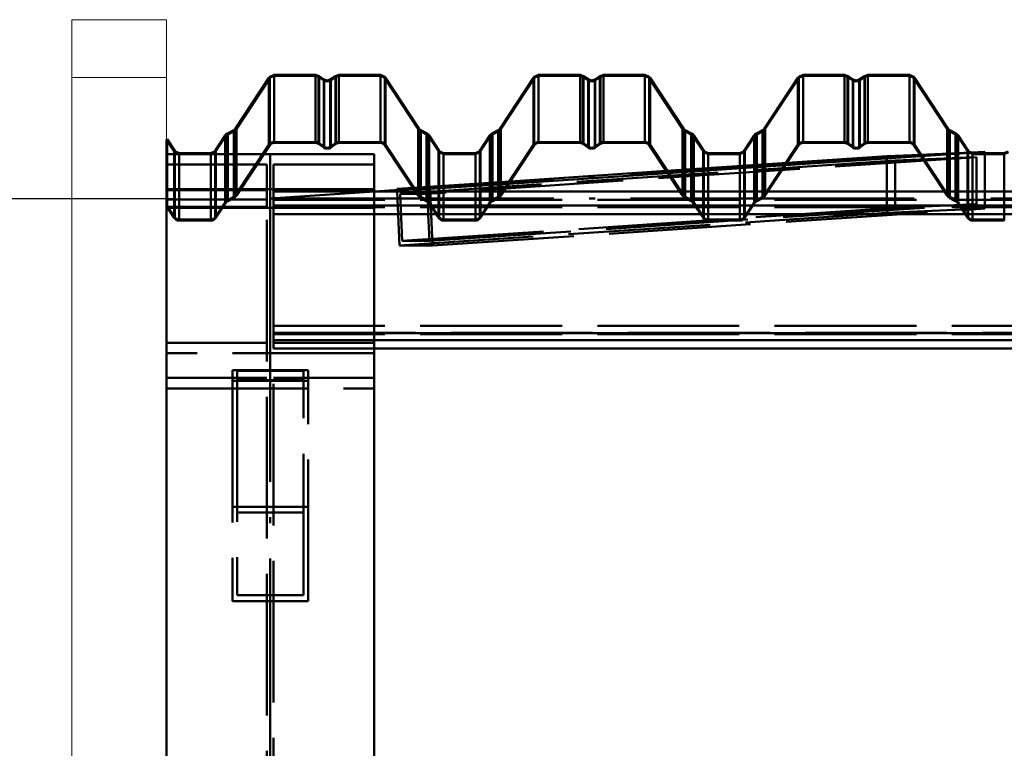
# Paper-space layout 'Layout1' of a CAD drawing. Extents: x -2 to 1033, y -36 to 596.
# Tile 75 of 256: x 48 to 69, y 493 to 508. Entities that reach past the tile are written whole.
import ezdxf

# ---------------------------------------------------------------- set-up
doc = ezdxf.new("R2010")
doc.units = 0
doc.linetypes.add('ACAD_ISO02W100', pattern=[15, 12, -3])
doc.linetypes.add('ACAD_ISO04W100', pattern=[30.5, 24, -3, 0.5, -3])
for name, color, linetype, lineweight in [('SS_KOTY-VYSKOVA', 140, 'CONTINUOUS', 25), ('SS_PODKLADY_PANELY', 9, 'CONTINUOUS', 13), ('SS_SLOUPY KRAJNÍ', 143, 'CONTINUOUS', 50), ('SS_VAZNICE', 123, 'CONTINUOUS', 50), ('SS_ZTUŽENÍ STĚNY', 203, 'CONTINUOUS', 50), ('SS_ZTUŽENÍ STŘECHA', 211, 'CONTINUOUS', 50)]:
    doc.layers.add(name, color=color, linetype=linetype, lineweight=lineweight)
doc.layers.add('SS_PLECHY', color=7, linetype='CONTINUOUS', lineweight=50, true_color=0xb47846)

psp = doc.layouts.get("Layout1")

# ---------------------------------------------------------------- linework, layer by layer
at = {"layer": 'SS_KOTY-VYSKOVA'}
psp.add_line((40.483, 504.385), (51, 504.385), dxfattribs=at)
at = {"layer": 'SS_PLECHY', "color": 5, "linetype": 'Continuous', "ltscale": 0.25}
for p, q in [((52.9714, 506.9449), (52.2647, 505.8694)), ((52.988, 506.9653), (52.9714, 506.9449)), ((52.9714, 505.5231), (52.9714, 506.9449)), ((53.0799, 507.0036), (52.988, 506.9653)), ((53.9579, 507.0036), (53.0799, 507.0036)), ((53.0799, 505.5812), (53.0799, 507.0036)), ((54.0319, 506.9804), (53.9579, 507.0036)), ((53.9579, 505.5812), (53.9579, 507.0036)), ((54.1427, 506.9033), (54.0319, 506.9804)), ((54.0319, 505.5582), (54.0319, 506.9804)), ((54.2053, 506.8836), (54.1427, 506.9033)), ((54.1427, 505.4818), (54.1427, 506.9033)), ((54.268, 506.9033), (54.2053, 506.8836)), ((54.3788, 506.9804), (54.268, 506.9033)), ((54.268, 505.4818), (54.268, 506.9033)), ((54.4528, 507.0036), (54.3788, 506.9804)), ((54.3788, 505.5582), (54.3788, 506.9804)), ((55.3308, 507.0036), (54.4528, 507.0036)), ((54.4528, 505.5812), (54.4528, 507.0036)), ((55.4227, 506.9653), (55.3308, 507.0036)), ((55.3308, 505.5812), (55.3308, 507.0036)), ((55.4393, 506.9449), (55.4227, 506.9653)), ((56.146, 505.8694), (55.4393, 506.9449)), ((55.4393, 505.5231), (55.4393, 506.9449)), ((58.5694, 506.9449), (57.8627, 505.8694)), ((58.586, 506.9653), (58.5694, 506.9449)), ((58.5694, 505.5231), (58.5694, 506.9449)), ((58.6779, 507.0036), (58.586, 506.9653)), ((59.5559, 507.0036), (58.6779, 507.0036)), ((58.6779, 505.5812), (58.6779, 507.0036)), ((59.6299, 506.9804), (59.5559, 507.0036)), ((59.5559, 505.5812), (59.5559, 507.0036)), ((59.7407, 506.9033), (59.6299, 506.9804)), ((59.6299, 505.5582), (59.6299, 506.9804)), ((59.8033, 506.8836), (59.7407, 506.9033)), ((59.7407, 505.4818), (59.7407, 506.9033)), ((59.866, 506.9033), (59.8033, 506.8836)), ((59.9768, 506.9804), (59.866, 506.9033)), ((59.866, 505.4818), (59.866, 506.9033)), ((60.0508, 507.0036), (59.9768, 506.9804)), ((59.9768, 505.5582), (59.9768, 506.9804)), ((60.9288, 507.0036), (60.0508, 507.0036)), ((60.0508, 505.5812), (60.0508, 507.0036)), ((61.0207, 506.9653), (60.9288, 507.0036)), ((60.9288, 505.5812), (60.9288, 507.0036)), ((61.0373, 506.9449), (61.0207, 506.9653)), ((61.744, 505.8694), (61.0373, 506.9449)), ((61.0373, 505.5231), (61.0373, 506.9449)), ((64.1674, 506.9449), (63.4607, 505.8694)), ((64.184, 506.9653), (64.1674, 506.9449)), ((64.1674, 505.5231), (64.1674, 506.9449)), ((64.2759, 507.0036), (64.184, 506.9653)), ((65.1539, 507.0036), (64.2759, 507.0036)), ((64.2759, 505.5812), (64.2759, 507.0036)), ((65.2279, 506.9804), (65.1539, 507.0036)), ((65.1539, 505.5812), (65.1539, 507.0036)), ((65.3387, 506.9033), (65.2279, 506.9804)), ((65.2279, 505.5582), (65.2279, 506.9804)), ((65.4013, 506.8836), (65.3387, 506.9033)), ((65.3387, 505.4818), (65.3387, 506.9033)), ((65.464, 506.9033), (65.4013, 506.8836)), ((65.5748, 506.9804), (65.464, 506.9033)), ((65.464, 505.4818), (65.464, 506.9033)), ((65.6488, 507.0036), (65.5748, 506.9804)), ((65.5748, 505.5582), (65.5748, 506.9804)), ((66.5268, 507.0036), (65.6488, 507.0036)), ((65.6488, 505.5812), (65.6488, 507.0036)), ((66.6187, 506.9653), (66.5268, 507.0036)), ((66.5268, 505.5812), (66.5268, 507.0036)), ((66.6353, 506.9449), (66.6187, 506.9653)), ((67.342, 505.8694), (66.6353, 506.9449)), ((66.6353, 505.5231), (66.6353, 506.9449)), ((52.225, 505.8329), (52.0923, 505.7613)), ((52.2506, 505.8521), (52.225, 505.8329)), ((52.225, 504.4208), (52.225, 505.8329)), ((52.2647, 505.8694), (52.2506, 505.8521)), ((52.2647, 504.457), (52.2647, 505.8694)), ((56.16, 505.8521), (56.146, 505.8694)), ((56.146, 504.457), (56.146, 505.8694)), ((56.1857, 505.8329), (56.16, 505.8521)), ((56.3184, 505.7613), (56.1857, 505.8329)), ((56.1857, 504.4208), (56.1857, 505.8329)), ((57.823, 505.8329), (57.6903, 505.7613)), ((57.8486, 505.8521), (57.823, 505.8329)), ((57.823, 504.4208), (57.823, 505.8329)), ((57.8627, 505.8694), (57.8486, 505.8521)), ((57.8627, 504.457), (57.8627, 505.8694)), ((61.758, 505.8521), (61.744, 505.8694)), ((61.744, 504.457), (61.744, 505.8694)), ((61.7837, 505.8329), (61.758, 505.8521)), ((61.9164, 505.7613), (61.7837, 505.8329)), ((61.7837, 504.4208), (61.7837, 505.8329)), ((63.421, 505.8329), (63.2883, 505.7613)), ((63.4466, 505.8521), (63.421, 505.8329)), ((63.421, 504.4208), (63.421, 505.8329)), ((63.4607, 505.8694), (63.4466, 505.8521)), ((63.4607, 504.457), (63.4607, 505.8694)), ((67.356, 505.8521), (67.342, 505.8694)), ((67.342, 504.457), (67.342, 505.8694)), ((67.3817, 505.8329), (67.356, 505.8521)), ((67.5144, 505.7613), (67.3817, 505.8329)), ((67.3817, 504.4208), (67.3817, 505.8329)), ((50.8167, 505.6431), (50.8022, 505.6335)), ((50.9791, 505.3959), (50.8167, 505.6431)), ((50.8167, 504.2327), (50.8167, 505.6431)), ((52.0453, 505.7182), (51.8336, 505.3959)), ((52.0619, 505.7386), (52.0453, 505.7182)), ((52.0453, 504.3071), (52.0453, 505.7182)), ((52.0923, 505.7613), (52.0619, 505.7386)), ((52.0923, 504.3498), (52.0923, 505.7613)), ((53.0799, 505.5812), (53.9579, 505.5812)), ((54.4528, 505.5812), (55.3308, 505.5812)), ((56.3488, 505.7386), (56.3184, 505.7613)), ((56.3184, 504.3498), (56.3184, 505.7613)), ((56.3654, 505.7182), (56.3488, 505.7386)), ((56.5771, 505.3959), (56.3654, 505.7182)), ((56.3654, 504.3071), (56.3654, 505.7182)), ((57.6433, 505.7182), (57.4316, 505.3959)), ((57.6599, 505.7386), (57.6433, 505.7182)), ((57.6433, 504.3071), (57.6433, 505.7182)), ((57.6903, 505.7613), (57.6599, 505.7386)), ((57.6903, 504.3498), (57.6903, 505.7613)), ((58.6779, 505.5812), (59.5559, 505.5812)), ((60.0508, 505.5812), (60.9288, 505.5812)), ((61.9468, 505.7386), (61.9164, 505.7613)), ((61.9164, 504.3498), (61.9164, 505.7613)), ((61.9634, 505.7182), (61.9468, 505.7386)), ((62.1751, 505.3959), (61.9634, 505.7182)), ((61.9634, 504.3071), (61.9634, 505.7182)), ((63.2413, 505.7182), (63.0296, 505.3959)), ((63.2579, 505.7386), (63.2413, 505.7182)), ((63.2413, 504.3071), (63.2413, 505.7182)), ((63.2883, 505.7613), (63.2579, 505.7386)), ((63.2883, 504.3498), (63.2883, 505.7613)), ((64.2759, 505.5812), (65.1539, 505.5812)), ((65.6488, 505.5812), (66.5268, 505.5812)), ((67.5448, 505.7386), (67.5144, 505.7613)), ((67.5144, 504.3498), (67.5144, 505.7613)), ((67.5614, 505.7182), (67.5448, 505.7386)), ((67.7731, 505.3959), (67.5614, 505.7182)), ((67.5614, 504.3071), (67.5614, 505.7182)), ((50.9931, 505.3787), (50.9791, 505.3959)), ((50.9791, 503.9877), (50.9791, 505.3959)), ((51.0709, 505.3463), (50.9931, 505.3787)), ((51.8195, 505.3787), (51.7418, 505.3463)), ((51.8336, 505.3959), (51.8195, 505.3787)), ((51.8336, 503.9877), (51.8336, 505.3959)), ((52.2647, 504.457), (52.9714, 505.5231)), ((52.2814, 504.446), (52.9881, 505.5121)), ((53.0799, 505.5613), (53.9579, 505.5613)), ((54.0205, 505.5418), (54.1313, 505.4654)), ((54.0319, 505.5582), (54.1427, 505.4818)), ((54.268, 505.4818), (54.3788, 505.5582)), ((54.2794, 505.4654), (54.3902, 505.5418)), ((54.4528, 505.5613), (55.3308, 505.5613)), ((55.4226, 505.5121), (56.1293, 504.446)), ((55.4393, 505.5231), (56.146, 504.457)), ((56.5911, 505.3787), (56.5771, 505.3959)), ((56.5771, 503.9877), (56.5771, 505.3959)), ((56.6689, 505.3463), (56.5911, 505.3787)), ((57.4175, 505.3787), (57.3398, 505.3463)), ((57.4316, 505.3959), (57.4175, 505.3787)), ((57.4316, 503.9877), (57.4316, 505.3959)), ((57.8627, 504.457), (58.5694, 505.5231)), ((57.8794, 504.446), (58.5861, 505.5121)), ((58.6779, 505.5613), (59.5559, 505.5613)), ((59.6185, 505.5418), (59.7293, 505.4654)), ((59.6299, 505.5582), (59.7407, 505.4818)), ((59.866, 505.4818), (59.9768, 505.5582)), ((59.8774, 505.4654), (59.9882, 505.5418)), ((60.0508, 505.5613), (60.9288, 505.5613)), ((61.0206, 505.5121), (61.7273, 504.446)), ((61.0373, 505.5231), (61.744, 504.457)), ((62.1891, 505.3787), (62.1751, 505.3959)), ((62.1751, 503.9877), (62.1751, 505.3959)), ((62.2669, 505.3463), (62.1891, 505.3787)), ((63.0155, 505.3787), (62.9378, 505.3463)), ((63.0296, 505.3959), (63.0155, 505.3787)), ((63.0296, 503.9877), (63.0296, 505.3959)), ((63.4607, 504.457), (64.1674, 505.5231)), ((63.4774, 504.446), (64.1841, 505.5121)), ((64.2759, 505.5613), (65.1539, 505.5613)), ((65.2165, 505.5418), (65.3273, 505.4654)), ((65.2279, 505.5582), (65.3387, 505.4818)), ((65.464, 505.4818), (65.5748, 505.5582)), ((65.4754, 505.4654), (65.5862, 505.5418)), ((65.6488, 505.5613), (66.5268, 505.5613)), ((66.6186, 505.5121), (67.3253, 504.446)), ((66.6353, 505.5231), (67.342, 504.457)), ((67.7871, 505.3787), (67.7731, 505.3959)), ((67.7731, 503.9877), (67.7731, 505.3959)), ((67.8334, 505.3594), (67.7871, 505.3787)), ((68.6135, 505.3787), (68.5358, 505.3463)), ((51.7418, 505.3463), (51.0709, 505.3463)), ((51.0709, 503.9385), (51.0709, 505.3463)), ((51.7418, 503.9385), (51.7418, 505.3463)), ((57.3398, 505.3463), (56.6689, 505.3463)), ((56.6689, 503.9385), (56.6689, 505.3463)), ((62.9378, 505.3463), (62.2669, 505.3463)), ((62.2669, 503.9385), (62.2669, 505.3463)), ((62.9378, 503.9385), (62.9378, 505.3463)), ((67.8649, 503.9385), (67.8649, 505.3463)), ((68.5358, 505.3463), (68.1229, 505.3463)), ((68.5358, 503.9385), (68.5358, 505.3463)), ((52.0923, 504.3498), (52.225, 504.4208)), ((52.1017, 504.3323), (52.2344, 504.4033)), ((56.1763, 504.4033), (56.309, 504.3323)), ((56.1857, 504.4208), (56.3184, 504.3498)), ((57.6903, 504.3498), (57.823, 504.4208)), ((57.6997, 504.3323), (57.8324, 504.4033)), ((61.7743, 504.4033), (61.907, 504.3323)), ((61.7837, 504.4208), (61.9164, 504.3498)), ((63.2883, 504.3498), (63.421, 504.4208)), ((63.2977, 504.3323), (63.4304, 504.4033)), ((67.3723, 504.4033), (67.505, 504.3323)), ((67.3817, 504.4208), (67.5144, 504.3498)), ((50.8, 504.2217), (50.8167, 504.2327)), ((50.8, 504.2217), (50.9624, 503.9767)), ((50.8167, 504.2327), (50.9791, 503.9877)), ((51.8336, 503.9877), (52.0453, 504.3071)), ((51.8503, 503.9767), (52.062, 504.2961)), ((56.3487, 504.2961), (56.5604, 503.9767)), ((56.3654, 504.3071), (56.5771, 503.9877)), ((57.4316, 503.9877), (57.6433, 504.3071)), ((57.4483, 503.9767), (57.66, 504.2961)), ((61.9467, 504.2961), (62.1584, 503.9767)), ((61.9634, 504.3071), (62.1751, 503.9877)), ((63.0296, 503.9877), (63.2413, 504.3071)), ((63.0463, 503.9767), (63.258, 504.2961)), ((67.5447, 504.2961), (67.7564, 503.9767)), ((67.5614, 504.3071), (67.7731, 503.9877)), ((51.0709, 503.9385), (51.7418, 503.9385)), ((51.0709, 503.9186), (51.7418, 503.9186)), ((56.6689, 503.9385), (57.3398, 503.9385)), ((56.6689, 503.9186), (57.3398, 503.9186)), ((62.2669, 503.9385), (62.9378, 503.9385)), ((62.2669, 503.9186), (62.9378, 503.9186)), ((67.8649, 503.9385), (68.5358, 503.9385)), ((67.8649, 503.9186), (68.5358, 503.9186))]:
    psp.add_line(p, q, dxfattribs=at)
at = {"layer": 'SS_PLECHY', "color": 5, "linetype": 'ACAD_ISO02W100', "ltscale": 0.25}
for p, q in [((52.9881, 506.9339), (52.2814, 505.8583)), ((53.0021, 506.9511), (52.9881, 506.9339)), ((52.9881, 506.9339), (52.9881, 505.5121)), ((53.0799, 506.9835), (53.0021, 506.9511)), ((53.9579, 506.9835), (53.0799, 506.9835)), ((54.0205, 506.9638), (53.9579, 506.9835)), ((54.1313, 506.8867), (54.0205, 506.9638)), ((54.0205, 506.9638), (54.0205, 505.5418)), ((54.2053, 506.8635), (54.1313, 506.8867)), ((54.1313, 506.8867), (54.1313, 505.4654)), ((54.2794, 506.8867), (54.2053, 506.8635)), ((54.3902, 506.9638), (54.2794, 506.8867)), ((54.2794, 506.8867), (54.2794, 505.4654)), ((54.4528, 506.9835), (54.3902, 506.9638)), ((54.3902, 506.9638), (54.3902, 505.5418)), ((55.3308, 506.9835), (54.4528, 506.9835)), ((55.4085, 506.9511), (55.3308, 506.9835)), ((55.4226, 506.9339), (55.4085, 506.9511)), ((56.1293, 505.8583), (55.4226, 506.9339)), ((55.4226, 506.9339), (55.4226, 505.5121)), ((58.5861, 506.9339), (57.8794, 505.8583)), ((58.6001, 506.9511), (58.5861, 506.9339)), ((58.5861, 506.9339), (58.5861, 505.5121)), ((58.6779, 506.9835), (58.6001, 506.9511)), ((59.5559, 506.9835), (58.6779, 506.9835)), ((59.6185, 506.9638), (59.5559, 506.9835)), ((59.7293, 506.8867), (59.6185, 506.9638)), ((59.6185, 506.9638), (59.6185, 505.5418)), ((59.8033, 506.8635), (59.7293, 506.8867)), ((59.7293, 506.8867), (59.7293, 505.4654)), ((59.8774, 506.8867), (59.8033, 506.8635)), ((59.9882, 506.9638), (59.8774, 506.8867)), ((59.8774, 506.8867), (59.8774, 505.4654)), ((60.0508, 506.9835), (59.9882, 506.9638)), ((59.9882, 506.9638), (59.9882, 505.5418)), ((60.9288, 506.9835), (60.0508, 506.9835)), ((61.0065, 506.9511), (60.9288, 506.9835)), ((61.0206, 506.9339), (61.0065, 506.9511)), ((61.7273, 505.8583), (61.0206, 506.9339)), ((61.0206, 506.9339), (61.0206, 505.5121)), ((64.1841, 506.9339), (63.4774, 505.8583)), ((64.1981, 506.9511), (64.1841, 506.9339)), ((64.1841, 506.9339), (64.1841, 505.5121)), ((64.2759, 506.9835), (64.1981, 506.9511)), ((65.1539, 506.9835), (64.2759, 506.9835)), ((65.2165, 506.9638), (65.1539, 506.9835)), ((65.3273, 506.8867), (65.2165, 506.9638)), ((65.2165, 506.9638), (65.2165, 505.5418)), ((65.4013, 506.8635), (65.3273, 506.8867)), ((65.3273, 506.8867), (65.3273, 505.4654)), ((65.4754, 506.8867), (65.4013, 506.8635)), ((65.5862, 506.9638), (65.4754, 506.8867)), ((65.4754, 506.8867), (65.4754, 505.4654)), ((65.6488, 506.9835), (65.5862, 506.9638)), ((65.5862, 506.9638), (65.5862, 505.5418)), ((66.5268, 506.9835), (65.6488, 506.9835)), ((66.6045, 506.9511), (66.5268, 506.9835)), ((66.6186, 506.9339), (66.6045, 506.9511)), ((67.3253, 505.8583), (66.6186, 506.9339)), ((66.6186, 506.9339), (66.6186, 505.5121)), ((52.2344, 505.8152), (52.1017, 505.7436)), ((52.2648, 505.8379), (52.2344, 505.8152)), ((52.2344, 505.8152), (52.2344, 504.4033)), ((52.2814, 505.8583), (52.2648, 505.8379)), ((52.2814, 505.8583), (52.2814, 504.446)), ((56.1459, 505.8379), (56.1293, 505.8583)), ((56.1293, 505.8583), (56.1293, 504.446)), ((56.1763, 505.8152), (56.1459, 505.8379)), ((56.309, 505.7436), (56.1763, 505.8152)), ((56.1763, 505.8152), (56.1763, 504.4033)), ((57.8324, 505.8152), (57.6997, 505.7436)), ((57.8628, 505.8379), (57.8324, 505.8152)), ((57.8324, 505.8152), (57.8324, 504.4033)), ((57.8794, 505.8583), (57.8628, 505.8379)), ((57.8794, 505.8583), (57.8794, 504.446)), ((61.7439, 505.8379), (61.7273, 505.8583)), ((61.7273, 505.8583), (61.7273, 504.446)), ((61.7743, 505.8152), (61.7439, 505.8379)), ((61.907, 505.7436), (61.7743, 505.8152)), ((61.7743, 505.8152), (61.7743, 504.4033)), ((63.4304, 505.8152), (63.2977, 505.7436)), ((63.4608, 505.8379), (63.4304, 505.8152)), ((63.4304, 505.8152), (63.4304, 504.4033)), ((63.4774, 505.8583), (63.4608, 505.8379)), ((63.4774, 505.8583), (63.4774, 504.446)), ((67.3419, 505.8379), (67.3253, 505.8583)), ((67.3253, 505.8583), (67.3253, 504.446)), ((67.3723, 505.8152), (67.3419, 505.8379)), ((67.505, 505.7436), (67.3723, 505.8152)), ((67.3723, 505.8152), (67.3723, 504.4033)), ((50.8022, 505.6335), (50.8, 505.632)), ((50.9624, 505.3849), (50.8, 505.632)), ((50.8, 504.2217), (50.8, 505.632)), ((52.062, 505.7071), (51.8503, 505.3849)), ((52.076, 505.7244), (52.062, 505.7071)), ((52.062, 505.7071), (52.062, 504.2961)), ((52.1017, 505.7436), (52.076, 505.7244)), ((52.1017, 505.7436), (52.1017, 504.3323)), ((53.0799, 505.5613), (53.0799, 505.5812)), ((53.9579, 505.5613), (53.9579, 505.5812)), ((54.4528, 505.5613), (54.4528, 505.5812)), ((55.3308, 505.5613), (55.3308, 505.5812)), ((56.3346, 505.7244), (56.309, 505.7436)), ((56.309, 505.7436), (56.309, 504.3323)), ((56.3487, 505.7071), (56.3346, 505.7244)), ((56.5604, 505.3849), (56.3487, 505.7071)), ((56.3487, 505.7071), (56.3487, 504.2961)), ((57.66, 505.7071), (57.4483, 505.3849)), ((57.674, 505.7244), (57.66, 505.7071)), ((57.66, 505.7071), (57.66, 504.2961)), ((57.6997, 505.7436), (57.674, 505.7244)), ((57.6997, 505.7436), (57.6997, 504.3323)), ((58.6779, 505.5613), (58.6779, 505.5812)), ((59.5559, 505.5613), (59.5559, 505.5812)), ((60.0508, 505.5613), (60.0508, 505.5812)), ((60.9288, 505.5613), (60.9288, 505.5812)), ((61.9326, 505.7244), (61.907, 505.7436)), ((61.907, 505.7436), (61.907, 504.3323)), ((61.9467, 505.7071), (61.9326, 505.7244)), ((62.1584, 505.3849), (61.9467, 505.7071)), ((61.9467, 505.7071), (61.9467, 504.2961)), ((63.258, 505.7071), (63.0463, 505.3849)), ((63.272, 505.7244), (63.258, 505.7071)), ((63.258, 505.7071), (63.258, 504.2961)), ((63.2977, 505.7436), (63.272, 505.7244)), ((63.2977, 505.7436), (63.2977, 504.3323)), ((64.2759, 505.5613), (64.2759, 505.5812)), ((65.1539, 505.5613), (65.1539, 505.5812)), ((65.6488, 505.5613), (65.6488, 505.5812)), ((66.5268, 505.5613), (66.5268, 505.5812)), ((67.5306, 505.7244), (67.505, 505.7436)), ((67.505, 505.7436), (67.505, 504.3323)), ((67.5447, 505.7071), (67.5306, 505.7244)), ((67.7564, 505.3849), (67.5447, 505.7071)), ((67.5447, 505.7071), (67.5447, 504.2961)), ((50.979, 505.3645), (50.9624, 505.3849)), ((50.9624, 505.3849), (50.9624, 503.9767)), ((51.8503, 505.3849), (51.8337, 505.3645)), ((51.8503, 505.3849), (51.8503, 503.9767)), ((56.577, 505.3645), (56.5604, 505.3849)), ((56.5604, 505.3849), (56.5604, 503.9767)), ((57.4483, 505.3849), (57.4317, 505.3645)), ((57.4483, 505.3849), (57.4483, 503.9767)), ((62.175, 505.3645), (62.1584, 505.3849)), ((62.1584, 505.3849), (62.1584, 503.9767)), ((63.0463, 505.3849), (63.0297, 505.3645)), ((63.0463, 505.3849), (63.0463, 503.9767)), ((67.773, 505.3645), (67.7564, 505.3849)), ((67.7564, 505.3849), (67.7564, 503.9767)), ((51.0709, 505.3262), (50.979, 505.3645)), ((51.8337, 505.3645), (51.7418, 505.3262)), ((56.6689, 505.3262), (56.577, 505.3645)), ((57.3398, 505.3262), (56.6689, 505.3262)), ((57.4317, 505.3645), (57.3398, 505.3262)), ((57.3398, 503.9186), (57.3398, 505.3463)), ((62.2669, 505.3262), (62.175, 505.3645)), ((62.9378, 505.3262), (62.2669, 505.3262)), ((63.0297, 505.3645), (62.9378, 505.3262)), ((67.8649, 505.3262), (67.773, 505.3645)), ((67.8649, 505.3463), (67.8334, 505.3594)), ((68.1229, 505.3463), (67.8649, 505.3463)), ((68.5358, 505.3262), (67.8649, 505.3262)), ((68.6277, 505.3645), (68.5358, 505.3262)), ((51.0709, 503.9186), (51.0709, 503.9385)), ((51.7418, 503.9186), (51.7418, 503.9385)), ((56.6689, 503.9186), (56.6689, 503.9385)), ((62.2669, 503.9186), (62.2669, 503.9385)), ((62.9378, 503.9186), (62.9378, 503.9385)), ((67.8649, 503.9186), (67.8649, 503.9385)), ((68.5358, 503.9186), (68.5358, 503.9385))]:
    psp.add_line(p, q, dxfattribs=at)
at = {"layer": 'SS_PLECHY', "color": 5, "linetype": 'Continuous', "ltscale": 0.25, "extrusion": (-4.74858e-14, 0.093704, -0.9956)}
psp.add_arc((-53.0799, 503.2279, 47.3626), 0.13, 33.42481, 90, dxfattribs=at)
at = {"layer": 'SS_PLECHY', "color": 5, "linetype": 'Continuous', "ltscale": 0.25, "extrusion": (-2.32674e-13, 0.093704, -0.9956)}
psp.add_arc((-53.9579, 503.2279, 47.3626), 0.13, 90, 124.70088, dxfattribs=at)
at = {"layer": 'SS_PLECHY', "color": 5, "linetype": 'Continuous', "ltscale": 0.25, "extrusion": (2.7621e-13, 0.093704, -0.9956)}
for centre, radius, start, end in [((-54.4528, 503.2279, 47.3626), 0.13, 55.29912, 90), ((-59.5559, 503.2279, 47.3626), 0.11, 90, 124.70088)]:
    psp.add_arc(centre, radius, start, end, dxfattribs=at)
at = {"layer": 'SS_PLECHY', "color": 5, "linetype": 'Continuous', "ltscale": 0.25, "extrusion": (2.30092e-13, 0.093704, -0.9956)}
psp.add_arc((-55.3308, 503.2279, 47.3626), 0.13, 90, 146.57519, dxfattribs=at)
at = {"layer": 'SS_PLECHY', "color": 5, "linetype": 'Continuous', "ltscale": 0.25, "extrusion": (1.69488e-13, 0.093704, -0.9956)}
psp.add_arc((-58.6779, 503.2279, 47.3626), 0.13, 33.42481, 90, dxfattribs=at)
at = {"layer": 'SS_PLECHY', "color": 5, "linetype": 'Continuous', "ltscale": 0.25, "extrusion": (-3.63246e-13, 0.093704, -0.9956)}
psp.add_arc((-59.5559, 503.2279, 47.3626), 0.13, 90, 124.70088, dxfattribs=at)
at = {"layer": 'SS_PLECHY', "color": 5, "linetype": 'Continuous', "ltscale": 0.25, "extrusion": (1.01179e-14, 0.093704, -0.9956)}
psp.add_arc((-60.0508, 503.2279, 47.3626), 0.13, 55.29912, 90, dxfattribs=at)
at = {"layer": 'SS_PLECHY', "color": 5, "linetype": 'Continuous', "ltscale": 0.25, "extrusion": (1.14682e-13, 0.093704, -0.9956)}
psp.add_arc((-60.9288, 503.2279, 47.3626), 0.13, 90, 146.57519, dxfattribs=at)
at = {"layer": 'SS_PLECHY', "color": 5, "linetype": 'Continuous', "ltscale": 0.25, "extrusion": (4.94974e-13, 0.093704, -0.9956)}
psp.add_arc((-64.2759, 503.2279, 47.3626), 0.13, 33.42481, 90, dxfattribs=at)
at = {"layer": 'SS_PLECHY', "color": 5, "linetype": 'Continuous', "ltscale": 0.25, "extrusion": (-4.50282e-13, 0.093704, -0.9956)}
psp.add_arc((-65.1539, 503.2279, 47.3626), 0.13, 90, 124.70088, dxfattribs=at)
at = {"layer": 'SS_PLECHY', "color": 5, "linetype": 'Continuous', "ltscale": 0.25, "extrusion": (3.67659e-13, 0.093704, -0.9956)}
psp.add_arc((-65.6488, 503.2279, 47.3626), 0.13, 55.29912, 90, dxfattribs=at)
at = {"layer": 'SS_PLECHY', "color": 5, "linetype": 'Continuous', "ltscale": 0.25, "extrusion": (-5.84335e-14, 0.093704, -0.9956)}
psp.add_arc((-66.5268, 503.2279, 47.3626), 0.13, 90, 146.57519, dxfattribs=at)
at = {"layer": 'SS_PLECHY', "color": 5, "linetype": 'Continuous', "ltscale": 0.25, "extrusion": (-5.31939e-13, 0.093704, -0.9956)}
psp.add_arc((-53.0799, 503.2279, 47.3626), 0.11, 33.42481, 90, dxfattribs=at)
at = {"layer": 'SS_PLECHY', "color": 5, "linetype": 'Continuous', "ltscale": 0.25, "extrusion": (4.30548e-13, 0.093704, -0.9956)}
psp.add_arc((-53.9579, 503.2279, 47.3626), 0.11, 90, 124.70088, dxfattribs=at)
at = {"layer": 'SS_PLECHY', "color": 5, "linetype": 'Continuous', "ltscale": 0.25, "extrusion": (5.74023e-14, -0.093704, 0.9956)}
psp.add_arc((54.2053, 503.3474, -47.3739), 0.13, 235.29912, 304.70088, dxfattribs=at)
at = {"layer": 'SS_PLECHY', "color": 5, "linetype": 'Continuous', "ltscale": 0.25, "extrusion": (7.82136e-14, -0.093704, 0.9956)}
psp.add_arc((54.2053, 503.3474, -47.3739), 0.11, 235.29912, 304.70088, dxfattribs=at)
at = {"layer": 'SS_PLECHY', "color": 5, "linetype": 'Continuous', "ltscale": 0.25, "extrusion": (-3.73661e-13, 0.093704, -0.9956)}
psp.add_arc((-54.4528, 503.2279, 47.3626), 0.11, 55.29912, 90, dxfattribs=at)
at = {"layer": 'SS_PLECHY', "color": 5, "linetype": 'Continuous', "ltscale": 0.25, "extrusion": (2.58315e-13, 0.093704, -0.9956)}
psp.add_arc((-55.3308, 503.2279, 47.3626), 0.11, 90, 146.57519, dxfattribs=at)
at = {"layer": 'SS_PLECHY', "color": 5, "linetype": 'Continuous', "ltscale": 0.25, "extrusion": (-2.75536e-13, 0.093704, -0.9956)}
psp.add_arc((-58.6779, 503.2279, 47.3626), 0.11, 33.42481, 90, dxfattribs=at)
at = {"layer": 'SS_PLECHY', "color": 5, "linetype": 'Continuous', "ltscale": 0.25, "extrusion": (8.65004e-14, -0.093704, 0.9956)}
psp.add_arc((59.8033, 503.3474, -47.3739), 0.13, 235.29912, 304.70088, dxfattribs=at)
at = {"layer": 'SS_PLECHY', "color": 5, "linetype": 'Continuous', "ltscale": 0.25, "extrusion": (-3.21055e-13, -0.093704, 0.9956)}
psp.add_arc((59.8033, 503.3474, -47.3739), 0.11, 235.29912, 304.70088, dxfattribs=at)
at = {"layer": 'SS_PLECHY', "color": 5, "linetype": 'Continuous', "ltscale": 0.25, "extrusion": (1.52611e-13, 0.093704, -0.9956)}
psp.add_arc((-60.0508, 503.2279, 47.3626), 0.11, 55.29912, 90, dxfattribs=at)
at = {"layer": 'SS_PLECHY', "color": 5, "linetype": 'Continuous', "ltscale": 0.25, "extrusion": (1.21922e-13, 0.093704, -0.9956)}
psp.add_arc((-60.9288, 503.2279, 47.3626), 0.11, 90, 146.57519, dxfattribs=at)
at = {"layer": 'SS_PLECHY', "color": 5, "linetype": 'Continuous', "ltscale": 0.25, "extrusion": (-1.90958e-14, 0.093704, -0.9956)}
psp.add_arc((-64.2759, 503.2279, 47.3626), 0.11, 33.42481, 90, dxfattribs=at)
at = {"layer": 'SS_PLECHY', "color": 5, "linetype": 'Continuous', "ltscale": 0.25, "extrusion": (1.73344e-13, 0.093704, -0.9956)}
psp.add_arc((-65.1539, 503.2279, 47.3626), 0.11, 90, 124.70088, dxfattribs=at)
at = {"layer": 'SS_PLECHY', "color": 5, "linetype": 'Continuous', "ltscale": 0.25, "extrusion": (-2.81306e-13, -0.093704, 0.9956)}
psp.add_arc((65.4013, 503.3474, -47.3739), 0.13, 235.29912, 304.70088, dxfattribs=at)
at = {"layer": 'SS_PLECHY', "color": 5, "linetype": 'Continuous', "ltscale": 0.25, "extrusion": (-3.68891e-13, -0.093704, 0.9956)}
psp.add_arc((65.4013, 503.3474, -47.3739), 0.11, 235.29912, 304.70088, dxfattribs=at)
at = {"layer": 'SS_PLECHY', "color": 5, "linetype": 'Continuous', "ltscale": 0.25, "extrusion": (2.0679e-13, 0.093704, -0.9956)}
psp.add_arc((-65.6488, 503.2279, 47.3626), 0.11, 55.29912, 90, dxfattribs=at)
at = {"layer": 'SS_PLECHY', "color": 5, "linetype": 'Continuous', "ltscale": 0.25, "extrusion": (-1.445e-14, 0.093704, -0.9956)}
psp.add_arc((-66.5268, 503.2279, 47.3626), 0.11, 90, 146.57519, dxfattribs=at)
at = {"layer": 'SS_PLECHY', "color": 5, "linetype": 'Continuous', "ltscale": 0.25, "extrusion": (-5.76221e-16, 0.093704, -0.9956)}
psp.add_arc((-52.1538, 502.0173, 47.2487), 0.13, 33.42481, 61.736, dxfattribs=at)
at = {"layer": 'SS_PLECHY', "color": 5, "linetype": 'Continuous', "ltscale": 0.25, "extrusion": (-4.12316e-13, 0.093704, -0.9956)}
psp.add_arc((-52.1538, 502.0173, 47.2487), 0.11, 33.42481, 61.736, dxfattribs=at)
at = {"layer": 'SS_PLECHY', "color": 5, "linetype": 'Continuous', "ltscale": 0.25, "extrusion": (-3.73717e-13, -0.093704, 0.9956)}
psp.add_arc((52.1729, 502.2975, -47.2751), 0.11, 298.264, 326.57519, dxfattribs=at)
at = {"layer": 'SS_PLECHY', "color": 5, "linetype": 'Continuous', "ltscale": 0.25, "extrusion": (-2.86864e-13, -0.093704, 0.9956)}
psp.add_arc((52.1729, 502.2975, -47.2751), 0.13, 298.264, 326.57519, dxfattribs=at)
at = {"layer": 'SS_PLECHY', "color": 5, "linetype": 'Continuous', "ltscale": 0.25, "extrusion": (4.07545e-14, -0.093704, 0.9956)}
psp.add_arc((56.2378, 502.2975, -47.2751), 0.13, 213.42481, 241.736, dxfattribs=at)
at = {"layer": 'SS_PLECHY', "color": 5, "linetype": 'Continuous', "ltscale": 0.25, "extrusion": (5.51876e-13, -0.093704, 0.9956)}
psp.add_arc((56.2378, 502.2975, -47.2751), 0.11, 213.42481, 241.736, dxfattribs=at)
at = {"layer": 'SS_PLECHY', "color": 5, "linetype": 'Continuous', "ltscale": 0.25, "extrusion": (1.13407e-13, 0.093704, -0.9956)}
psp.add_arc((-56.2569, 502.0173, 47.2487), 0.11, 118.264, 146.57519, dxfattribs=at)
at = {"layer": 'SS_PLECHY', "color": 5, "linetype": 'Continuous', "ltscale": 0.25, "extrusion": (5.91503e-13, 0.093704, -0.9956)}
psp.add_arc((-56.2569, 502.0173, 47.2487), 0.13, 118.264, 146.57519, dxfattribs=at)
at = {"layer": 'SS_PLECHY', "color": 5, "linetype": 'Continuous', "ltscale": 0.25, "extrusion": (2.16423e-13, 0.093704, -0.9956)}
psp.add_arc((-57.7518, 502.0173, 47.2487), 0.13, 33.42481, 61.736, dxfattribs=at)
at = {"layer": 'SS_PLECHY', "color": 5, "linetype": 'Continuous', "ltscale": 0.25, "extrusion": (-1.55913e-13, 0.093704, -0.9956)}
psp.add_arc((-57.7518, 502.0173, 47.2487), 0.11, 33.42481, 61.736, dxfattribs=at)
at = {"layer": 'SS_PLECHY', "color": 5, "linetype": 'Continuous', "ltscale": 0.25, "extrusion": (-1.7512e-13, -0.093704, 0.9956)}
psp.add_arc((57.7709, 502.2975, -47.2751), 0.11, 298.264, 326.57519, dxfattribs=at)
at = {"layer": 'SS_PLECHY', "color": 5, "linetype": 'Continuous', "ltscale": 0.25, "extrusion": (-1.18812e-13, -0.093704, 0.9956)}
psp.add_arc((57.7709, 502.2975, -47.2751), 0.13, 298.264, 326.57519, dxfattribs=at)
at = {"layer": 'SS_PLECHY', "color": 5, "linetype": 'Continuous', "ltscale": 0.25, "extrusion": (2.06209e-13, -0.093704, 0.9956)}
psp.add_arc((61.8358, 502.2975, -47.2751), 0.13, 213.42481, 241.736, dxfattribs=at)
at = {"layer": 'SS_PLECHY', "color": 5, "linetype": 'Continuous', "ltscale": 0.25, "extrusion": (1.67216e-13, -0.093704, 0.9956)}
psp.add_arc((61.8358, 502.2975, -47.2751), 0.11, 213.42481, 241.736, dxfattribs=at)
at = {"layer": 'SS_PLECHY', "color": 5, "linetype": 'Continuous', "ltscale": 0.25, "extrusion": (-1.84501e-13, 0.093704, -0.9956)}
psp.add_arc((-61.8549, 502.0173, 47.2487), 0.11, 118.264, 146.57519, dxfattribs=at)
at = {"layer": 'SS_PLECHY', "color": 5, "linetype": 'Continuous', "ltscale": 0.25, "extrusion": (2.99347e-13, 0.093704, -0.9956)}
psp.add_arc((-61.8549, 502.0173, 47.2487), 0.13, 118.264, 146.57519, dxfattribs=at)
at = {"layer": 'SS_PLECHY', "color": 5, "linetype": 'Continuous', "ltscale": 0.25, "extrusion": (2.78708e-13, 0.093704, -0.9956)}
psp.add_arc((-63.3498, 502.0173, 47.2487), 0.13, 33.42481, 61.736, dxfattribs=at)
at = {"layer": 'SS_PLECHY', "color": 5, "linetype": 'Continuous', "ltscale": 0.25, "extrusion": (1.00564e-13, 0.093704, -0.9956)}
psp.add_arc((-63.3498, 502.0173, 47.2487), 0.11, 33.42481, 61.736, dxfattribs=at)
at = {"layer": 'SS_PLECHY', "color": 5, "linetype": 'Continuous', "ltscale": 0.25, "extrusion": (2.34258e-14, -0.093704, 0.9956)}
psp.add_arc((63.3689, 502.2975, -47.2751), 0.11, 298.264, 326.57519, dxfattribs=at)
at = {"layer": 'SS_PLECHY', "color": 5, "linetype": 'Continuous', "ltscale": 0.25, "extrusion": (-3.76912e-13, -0.093704, 0.9956)}
psp.add_arc((63.3689, 502.2975, -47.2751), 0.13, 298.264, 326.57519, dxfattribs=at)
at = {"layer": 'SS_PLECHY', "color": 5, "linetype": 'Continuous', "ltscale": 0.25, "extrusion": (-1.0791e-14, -0.093704, 0.9956)}
psp.add_arc((67.4338, 502.2975, -47.2751), 0.13, 213.42481, 241.736, dxfattribs=at)
at = {"layer": 'SS_PLECHY', "color": 5, "linetype": 'Continuous', "ltscale": 0.25, "extrusion": (-8.9187e-14, -0.093704, 0.9956)}
psp.add_arc((67.4338, 502.2975, -47.2751), 0.11, 213.42481, 241.736, dxfattribs=at)
at = {"layer": 'SS_PLECHY', "color": 5, "linetype": 'Continuous', "ltscale": 0.25, "extrusion": (-3.83047e-13, 0.093704, -0.9956)}
psp.add_arc((-67.4529, 502.0173, 47.2487), 0.11, 118.264, 146.57519, dxfattribs=at)
at = {"layer": 'SS_PLECHY', "color": 5, "linetype": 'Continuous', "ltscale": 0.25, "extrusion": (1.71446e-13, 0.093704, -0.9956)}
psp.add_arc((-67.4529, 502.0173, 47.2487), 0.13, 118.264, 146.57519, dxfattribs=at)
at = {"layer": 'SS_PLECHY', "color": 5, "linetype": 'Continuous', "ltscale": 0.25, "extrusion": (8.10245e-13, -0.093704, 0.9956)}
psp.add_arc((51.0709, 501.8303, -47.2311), 0.13, 213.42481, 270, dxfattribs=at)
at = {"layer": 'SS_PLECHY', "color": 5, "linetype": 'Continuous', "ltscale": 0.25, "extrusion": (1.01241e-12, -0.093704, 0.9956)}
psp.add_arc((51.0709, 501.8303, -47.2311), 0.11, 213.42481, 270, dxfattribs=at)
at = {"layer": 'SS_PLECHY', "color": 5, "linetype": 'Continuous', "ltscale": 0.25, "extrusion": (-4.05587e-13, -0.093704, 0.9956)}
psp.add_arc((51.7418, 501.8303, -47.2311), 0.11, 270, 326.57519, dxfattribs=at)
at = {"layer": 'SS_PLECHY', "color": 5, "linetype": 'Continuous', "ltscale": 0.25, "extrusion": (-5.86401e-13, -0.093704, 0.9956)}
psp.add_arc((51.7418, 501.8303, -47.2311), 0.13, 270, 326.57519, dxfattribs=at)
at = {"layer": 'SS_PLECHY', "color": 5, "linetype": 'Continuous', "ltscale": 0.25, "extrusion": (4.84759e-13, -0.093704, 0.9956)}
psp.add_arc((56.6689, 501.8303, -47.2311), 0.13, 213.42481, 270, dxfattribs=at)
at = {"layer": 'SS_PLECHY', "color": 5, "linetype": 'Continuous', "ltscale": 0.25, "extrusion": (4.87455e-13, -0.093704, 0.9956)}
psp.add_arc((56.6689, 501.8303, -47.2311), 0.11, 213.42481, 270, dxfattribs=at)
at = {"layer": 'SS_PLECHY', "color": 5, "linetype": 'Continuous', "ltscale": 0.25, "extrusion": (-1.26396e-13, -0.093704, 0.9956)}
psp.add_arc((57.3398, 501.8303, -47.2311), 0.11, 270, 326.57519, dxfattribs=at)
at = {"layer": 'SS_PLECHY', "color": 5, "linetype": 'Continuous', "ltscale": 0.25, "extrusion": (-4.0786e-13, -0.093704, 0.9956)}
psp.add_arc((57.3398, 501.8303, -47.2311), 0.13, 270, 326.57519, dxfattribs=at)
at = {"layer": 'SS_PLECHY', "color": 5, "linetype": 'Continuous', "ltscale": 0.25, "extrusion": (2.67786e-13, -0.093704, 0.9956)}
psp.add_arc((62.2669, 501.8303, -47.2311), 0.13, 213.42481, 270, dxfattribs=at)
at = {"layer": 'SS_PLECHY', "color": 5, "linetype": 'Continuous', "ltscale": 0.25, "extrusion": (2.31052e-13, -0.093704, 0.9956)}
psp.add_arc((62.2669, 501.8303, -47.2311), 0.11, 213.42481, 270, dxfattribs=at)
at = {"layer": 'SS_PLECHY', "color": 5, "linetype": 'Continuous', "ltscale": 0.25, "extrusion": (9.99669e-15, -0.093704, 0.9956)}
psp.add_arc((62.9378, 501.8303, -47.2311), 0.11, 270, 326.57519, dxfattribs=at)
at = {"layer": 'SS_PLECHY', "color": 5, "linetype": 'Continuous', "ltscale": 0.25, "extrusion": (-2.9245e-13, -0.093704, 0.9956)}
psp.add_arc((62.9378, 501.8303, -47.2311), 0.13, 270, 326.57519, dxfattribs=at)
at = {"layer": 'SS_PLECHY', "color": 5, "linetype": 'Continuous', "ltscale": 0.25, "extrusion": (5.0786e-14, -0.093704, 0.9956)}
psp.add_arc((67.8649, 501.8303, -47.2311), 0.13, 213.42481, 270, dxfattribs=at)
at = {"layer": 'SS_PLECHY', "color": 5, "linetype": 'Continuous', "ltscale": 0.25, "extrusion": (-2.53879e-14, -0.093704, 0.9956)}
psp.add_arc((67.8649, 501.8303, -47.2311), 0.11, 213.42481, 270, dxfattribs=at)
at = {"layer": 'SS_PODKLADY_PANELY', "color": 9, "linetype": 'Continuous', "ltscale": 0.25}
for p, q in [((50.8022, 508.1737), (48.8022, 508.1737)), ((48.8022, 506.9485), (48.8022, 508.1737)), ((50.8022, 508.1737), (50.8022, 506.9485)), ((48.8022, 506.9485), (50.8022, 506.9485)), ((48.8022, 376.385), (48.8022, 506.9485)), ((50.8022, 504.2184), (50.8022, 377.1851))]:
    psp.add_line(p, q, dxfattribs=at)
at = {"layer": 'SS_PODKLADY_PANELY', "color": 9, "linetype": 'ACAD_ISO02W100', "ltscale": 0.25}
psp.add_line((50.8022, 506.9485), (50.8022, 504.2184), dxfattribs=at)
at = {"layer": 'SS_SLOUPY KRAJNÍ', "color": 3, "linetype": 'ACAD_ISO02W100', "ltscale": 0.25}
for p, q in [((52.8649, 505.3262), (50.8, 505.3262)), ((52.93, 505.1052), (50.8, 505.1052)), ((52.93, 504.562), (52.93, 505.1052)), ((55.2, 505.1052), (53.07, 505.1052)), ((53.07, 505.1052), (53.07, 504.562)), ((52.372, 504.5827), (50.8, 504.5827)), ((52.3582, 504.562), (50.8, 504.562)), ((50.8, 504.3617), (52.93, 504.3617)), ((53.07, 504.3617), (55.2, 504.3617)), ((55.2, 504.2081), (55.2, 504.535)), ((50.8, 504.2081), (50.8, 504.2217)), ((50.8022, 504.2081), (50.8, 504.2081)), ((50.8, 504.1874), (50.8, 504.2081)), ((52.0036, 504.2081), (50.8091, 504.2081)), ((51.9899, 504.1874), (50.8228, 504.1874)), ((52.93, 377.1851), (52.93, 504.2081)), ((53.07, 504.2081), (53.07, 377.1851)), ((52.93, 501.3286), (50.8, 501.3286)), ((55.2, 501.3286), (53.07, 501.3286)), ((55.2, 501.1077), (50.8, 501.1077)), ((50.8, 500.5851), (52.93, 500.5851)), ((53.07, 500.5851), (55.2, 500.5851)), ((50.8, 500.3641), (55.2, 500.3641))]:
    psp.add_line(p, q, dxfattribs=at)
at = {"layer": 'SS_SLOUPY KRAJNÍ', "color": 1, "linetype": 'Continuous', "ltscale": 0.25}
for p, q in [((55.2, 505.3262), (52.8649, 505.3262)), ((55.2, 504.5827), (55.2, 505.3262)), ((52.93, 504.562), (52.3582, 504.562)), ((55.2, 504.5827), (52.372, 504.5827)), ((52.93, 504.562), (52.93, 504.2081)), ((55.2, 504.562), (53.07, 504.562)), ((53.07, 504.562), (53.07, 504.535)), ((55.2, 504.562), (55.2, 504.5827)), ((55.2, 504.535), (55.2, 504.562)), ((50.8228, 504.1874), (50.8, 504.1874)), ((50.8, 504.1874), (50.8, 377.1851)), ((50.8091, 504.2081), (50.8022, 504.2081)), ((55.2, 504.1874), (51.9899, 504.1874)), ((52.93, 504.2081), (52.0036, 504.2081)), ((53.07, 504.2351), (53.07, 504.2081)), ((55.2, 504.2081), (53.07, 504.2081)), ((55.2, 504.1874), (55.2, 504.2081)), ((55.2, 377.1851), (55.2, 504.1874))]:
    psp.add_line(p, q, dxfattribs=at)
at = {"layer": 'SS_SLOUPY KRAJNÍ', "color": 7, "linetype": 'ACAD_ISO04W100', "ltscale": 0.25}
for p, q in [((53, 504.385), (53, 505.3262)), ((53, 376.385), (53, 504.385))]:
    psp.add_line(p, q, dxfattribs=at)
at = {"layer": 'SS_VAZNICE', "color": 7, "linetype": 'ACAD_ISO04W100', "ltscale": 0.25}
psp.add_line((53, 504.385), (168, 504.385), dxfattribs=at)
at = {"layer": 'SS_VAZNICE', "color": 1, "linetype": 'Continuous', "ltscale": 0.25}
for p, q in [((56.0704, 504.535), (53.07, 504.535)), ((53.07, 504.535), (53.07, 504.2351)), ((61.6684, 504.535), (57.9383, 504.535)), ((67.2664, 504.535), (63.5363, 504.535)), ((53.07, 504.2351), (56.3891, 504.2351)), ((57.6196, 504.2351), (61.9871, 504.2351)), ((63.2176, 504.2351), (67.5851, 504.2351)), ((55.2, 504.0559), (56.5079, 504.0559)), ((57.5008, 504.0559), (62.1059, 504.0559)), ((63.0988, 504.0559), (67.7039, 504.0559)), ((55.2, 501.532), (165.4, 501.532)), ((55.2, 501.3877), (165.4, 501.3877)), ((55.2, 501.2085), (165.4, 501.2085))]:
    psp.add_line(p, q, dxfattribs=at)
at = {"layer": 'SS_VAZNICE', "color": 3, "linetype": 'ACAD_ISO02W100', "ltscale": 0.25}
for p, q in [((167.925, 504.3558), (53.07, 504.3558)), ((57.9383, 504.535), (56.0704, 504.535)), ((63.5363, 504.535), (61.6684, 504.535)), ((69.1343, 504.535), (67.2664, 504.535)), ((167.925, 504.2115), (53.07, 504.2115)), ((167.925, 504.2002), (53.07, 504.2002)), ((56.3891, 504.2351), (57.6196, 504.2351)), ((61.9871, 504.2351), (63.2176, 504.2351)), ((67.5851, 504.2351), (68.8156, 504.2351)), ((53.07, 504.0559), (55.2, 504.0559)), ((56.5079, 504.0559), (57.5008, 504.0559)), ((62.1059, 504.0559), (63.0988, 504.0559)), ((67.7039, 504.0559), (68.6968, 504.0559)), ((167.925, 501.6875), (53.07, 501.6875)), ((53.07, 501.5432), (167.925, 501.5432)), ((53.07, 501.532), (55.2, 501.532)), ((167.925, 501.5083), (53.07, 501.5083)), ((53.07, 501.3877), (55.2, 501.3877)), ((53.07, 501.2085), (55.2, 501.2085))]:
    psp.add_line(p, q, dxfattribs=at)
at = {"layer": 'SS_ZTUŽENÍ STĚNY', "color": 7, "linetype": 'ACAD_ISO04W100', "ltscale": 0.25}
psp.add_line((53, 504.385), (53, 496.8556), dxfattribs=at)
at = {"layer": 'SS_ZTUŽENÍ STĚNY', "color": 3, "linetype": 'ACAD_ISO02W100', "ltscale": 0.25}
for p, q in [((53.8, 500.7465), (52.2, 500.7465)), ((52.2, 500.7465), (52.2, 500.5239)), ((53.7, 500.7325), (52.3, 500.7325)), ((52.3, 500.7325), (52.3, 500.5378)), ((53.7, 500.5378), (53.7, 500.7325)), ((53.8, 500.5378), (53.8, 500.7465)), ((53.8, 500.5239), (52.2, 500.5239)), ((52.2, 500.5239), (52.2, 495.8542)), ((53.7, 500.5378), (52.3, 500.5378)), ((52.3, 500.5378), (52.3, 495.9794)), ((53.7, 495.9794), (53.7, 500.5378)), ((53.8, 500.5239), (53.8, 500.5378)), ((53.8, 495.8542), (53.8, 500.5239)), ((52.2, 497.857), (53.8, 497.857)), ((52.3, 497.7319), (53.7, 497.7319)), ((52.2, 495.8542), (53.8, 495.8542)), ((52.3, 495.9794), (53.7, 495.9794))]:
    psp.add_line(p, q, dxfattribs=at)
at = {"layer": 'SS_ZTUŽENÍ STŘECHA', "color": 3, "linetype": 'ACAD_ISO02W100', "ltscale": 0.25}
for p, q in [((68.1229, 505.3723), (66.7712, 505.2819)), ((66.2226, 505.1877), (55.7467, 504.4877)), ((67.9501, 505.2644), (56.3256, 504.4877)), ((66.0499, 504.0784), (66.0499, 505.2802)), ((67.9501, 505.2644), (66.2226, 505.1877)), ((66.2226, 504.1862), (66.2226, 505.1877)), ((67.8334, 505.3594), (66.7517, 505.3113)), ((67.9501, 504.263), (67.9501, 505.2644)), ((68.1229, 504.1705), (68.1229, 505.3463)), ((63.9368, 505.139), (61.3811, 504.9682)), ((63.9046, 505.0904), (61.4106, 504.9238)), ((58.0793, 504.7476), (56.0206, 504.6101)), ((56.0355, 504.5876), (56.3791, 504.5876)), ((58.0471, 504.6991), (56.3791, 504.5876)), ((56.3791, 504.5876), (56.3814, 504.535)), ((55.6868, 504.535), (55.7016, 504.2002)), ((55.7467, 504.4877), (55.7911, 503.4892)), ((55.7467, 504.4877), (56.3256, 504.4877)), ((56.3256, 504.4877), (56.3384, 504.2002)), ((56.3814, 504.535), (56.3951, 504.2261)), ((55.7016, 504.2002), (55.708, 504.0559)), ((55.7911, 503.4892), (66.2226, 504.1862)), ((56.3384, 504.2002), (56.3448, 504.0559)), ((56.37, 503.4892), (67.9501, 504.263)), ((56.3951, 504.2261), (56.3963, 504.2002)), ((56.3963, 504.2002), (56.4027, 504.0559)), ((56.4323, 503.3894), (68.1229, 504.1705)), ((68.1229, 504.1705), (66.0499, 504.0784)), ((67.9501, 504.263), (66.2226, 504.1862)), ((55.708, 504.0559), (55.7377, 503.3894)), ((66.0499, 504.0784), (55.7377, 503.3894)), ((56.3448, 504.0559), (56.37, 503.4892)), ((56.4027, 504.0559), (56.4323, 503.3894)), ((55.7377, 503.3894), (56.4323, 503.3894)), ((55.7911, 503.4892), (56.37, 503.4892))]:
    psp.add_line(p, q, dxfattribs=at)
at = {"layer": 'SS_ZTUŽENÍ STŘECHA', "color": 1, "linetype": 'Continuous', "ltscale": 0.25}
for p, q in [((68.1229, 505.3723), (67.8334, 505.3594)), ((68.1229, 505.3463), (68.1229, 505.3723)), ((66.7712, 505.2819), (63.9046, 505.0904)), ((66.0499, 505.2802), (63.9368, 505.139)), ((66.7517, 505.3113), (66.0499, 505.2802)), ((61.3811, 504.9682), (58.0793, 504.7476)), ((61.4106, 504.9238), (58.0471, 504.6991)), ((56.0206, 504.6101), (55.6844, 504.5876)), ((55.6844, 504.5876), (55.6868, 504.535)), ((55.6844, 504.5876), (56.0355, 504.5876))]:
    psp.add_line(p, q, dxfattribs=at)
at = {"layer": 'SS_ZTUŽENÍ STŘECHA', "color": 7, "linetype": 'ACAD_ISO04W100', "ltscale": 0.25}
psp.add_line((53, 504.385), (67.0864, 505.3262), dxfattribs=at)

doc.saveas('drawing.dxf')
